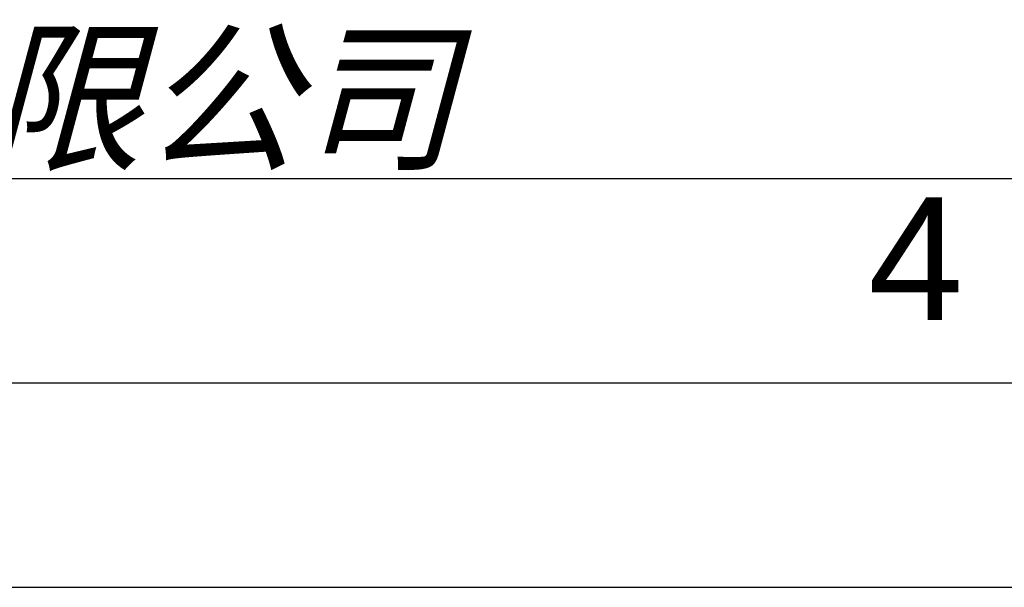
# Model space of a CAD drawing. Header units: millimetres. Extents: x 0 to 420, y 0 to 297.
# Tile 23 of 26: x 338 to 363, y 0 to 14. Entities that reach past the tile are written whole.
import ezdxf

# ---------------------------------------------------------------- set-up
doc = ezdxf.new("R2010")
doc.units = ezdxf.units.MM
doc.header["$LTSCALE"] = 23.1
doc.layers.get('0').update_dxf_attribs({"linetype": 'CONTINUOUS'})
doc.styles.add('TEXTSTYLE_2', font='arial.ttf')
doc.styles.add('TEXTSTYLE_7', font='txt')

# ---------------------------------------------------------------- blocks, each defined once
blk = doc.blocks.new('LOGO_PHASE_NINGBO_BL1', base_point=(320.75, 22.5))
at = {"color": 2, "linetype": 'CONTINUOUS', "style": 'TEXTSTYLE_7', "oblique": 15}
blk.add_text('宁波菲仕电机技术有限公司', height=2.9513, dxfattribs=at).set_placement((303.042, 10.5))

msp = doc.modelspace()

# ---------------------------------------------------------------- linework, layer by layer
at = {"color": 7, "linetype": 'CONTINUOUS'}
msp.add_line((25, 10), (410, 10), dxfattribs=at)
at = {"color": 2, "linetype": 'CONTINUOUS'}
for p, q in [((20, 5), (415, 5)), ((237.25, 0), (420, 0))]:
    msp.add_line(p, q, dxfattribs=at)

# ---------------------------------------------------------------- block references
msp.add_blockref('LOGO_PHASE_NINGBO_BL1', (320.75, 22.49989), dxfattribs=at)

# ---------------------------------------------------------------- texts
at = {"color": 2, "linetype": 'CONTINUOUS', "insert": (359.18334, 9.53753), "char_height": 3, "width": 2.330855, "attachment_point": 1, "line_spacing_factor": 0.9, "style": 'TEXTSTYLE_2'}
msp.add_mtext('4', dxfattribs=at)

doc.saveas('drawing.dxf')
